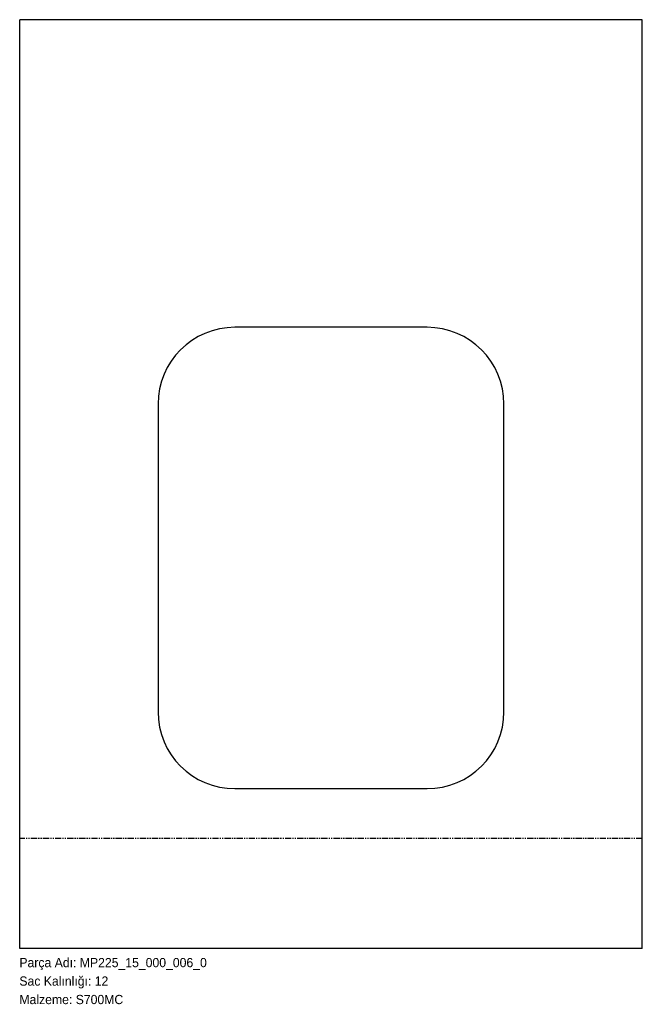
# Model space of a CAD drawing. Header units: millimetres. Extents: x 0 to 810, y -72 to 1208.
import ezdxf

# ---------------------------------------------------------------- set-up
doc = ezdxf.new("R2010")
doc.units = ezdxf.units.MM
for name, pattern in [('SLD-İki-Kısa-Kesik-Çizgili-Uzun-Kesik-Çizgi', [15.748, 8.128, -1.524, 1.524, -1.524, 1.524, -1.524]), ('SLD-Katı', [0]), ('SLD-Sürekli', [0])]:
    doc.linetypes.add(name, pattern=pattern)
doc.layers.add('METIN', color=96, linetype='SLD-Katı')
doc.styles.add('SLDTEXTSTYLE0', font='ARIAL.TTF', dxfattribs={"width": 0.948, "bigfont": 'bigfont'})
doc.styles.add('SLDTEXTSTYLE1', font='ARIAL.TTF', dxfattribs={"width": 0.948})

msp = doc.modelspace()

# ---------------------------------------------------------------- linework, layer by layer
at = {"color": 7, "linetype": 'SLD-Sürekli', "lineweight": 25}
for p, q in [((810.4, 1208.2), (0.4, 1208.2)), ((0.4, 0.4), (0.4, 1208.2)), ((810.4, 0.4), (810.4, 1208.2)), ((530.4, 808.2), (280.4, 808.2)), ((180.4, 708.2), (180.4, 308.2)), ((630.4, 308.2), (630.4, 708.2)), ((280.4, 208.2), (530.4, 208.2)), ((810.4, 0.4), (0.4, 0.4))]:
    msp.add_line(p, q, dxfattribs=at)
at = {"color": 7, "linetype": 'SLD-İki-Kısa-Kesik-Çizgili-Uzun-Kesik-Çizgi'}
msp.add_line((810.4, 143.3), (0.4, 143.3), dxfattribs=at)
at = {"color": 7, "linetype": 'SLD-Sürekli', "lineweight": 25}
for centre, start, end in [((280.4, 708.2), 90, 180), ((530.4, 708.2), 0, 90), ((280.4, 308.2), 180, 270), ((530.4, 308.2), 270, 0)]:
    msp.add_arc(centre, 100, start, end, dxfattribs=at)

# ---------------------------------------------------------------- texts
at = {"layer": 'METIN', "char_height": 12, "attachment_point": 1}
for s, insert, style in [('Parça Adı: MP225_15_000_006_0', (0, -12), 'SLDTEXTSTYLE0'), ('Sac Kalınlığı: 12', (0, -36), 'SLDTEXTSTYLE0'), ('Malzeme: S700MC', (0, -60), 'SLDTEXTSTYLE1')]:
    msp.add_mtext(s, dxfattribs=dict(at, insert=insert, style=style))

doc.saveas('drawing.dxf')
